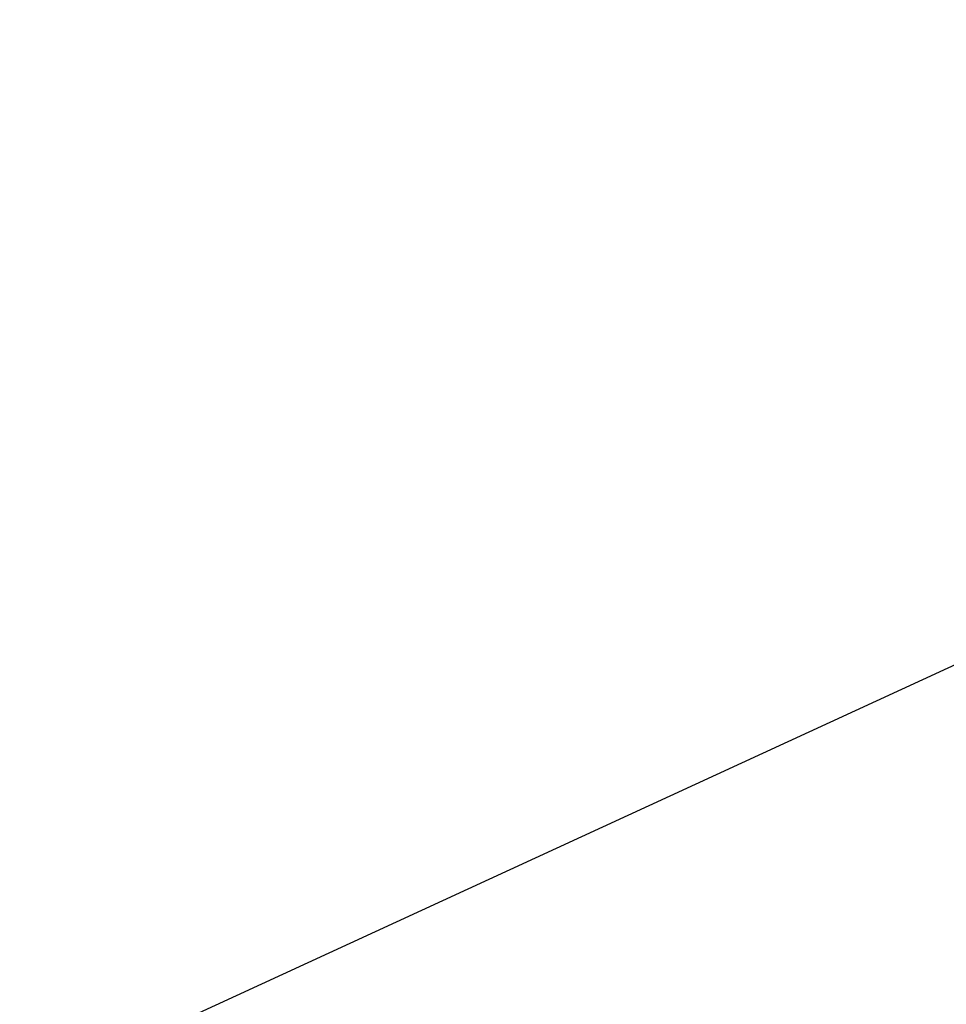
# Model space of a CAD drawing. Header units: millimetres. Extents: x -131 to 131, y -191 to 191.
# Tile 211 of 256: x -71.8736 to -71.849, y -110.3662 to -110.3401. Entities that reach past the tile are written whole.
import ezdxf

# ---------------------------------------------------------------- set-up
doc = ezdxf.new("R2010")
doc.units = ezdxf.units.MM
doc.layers.get('0').update_dxf_attribs({"color": 8, "linetype": 'CONTINUOUS'})

# ---------------------------------------------------------------- blocks, each defined once
blk = doc.blocks.new('sgBrepBlock__142797360')
at = {"color": 0}
blk.add_polyline3d([(-70, -110, -3), (-70.614441, -110.037897, -3), (-71.219569, -110.151015, -3), (-71.806208, -110.337639, -3), (-72.365468, -110.594939, -3), (-72.888869, -110.919015, -3), (-73.368478, -111.304955, -3), (-73.797025, -111.746908, -3), (-74.168012, -112.238175, -3), (-74.475816, -112.771308, -3), (-74.715772, -113.338226, -3), (-74.884242, -113.930335, -3), (-74.978671, -114.538658, -3), (-74.997629, -115.153975, -3)], dxfattribs=at)
blk = doc.blocks.new('sgBrepBlock__164557488')
at = {"color": 0}
for points in [[(-70, -110, -1), (-70.614441, -110.037897, -1), (-71.219569, -110.151015, -1), (-71.806208, -110.337639, -1), (-72.365468, -110.594939, -1), (-72.888869, -110.919015, -1), (-73.368478, -111.304955, -1)], [(-67.111131, -110.919015, -1), (-67.634532, -110.594939, -1), (-68.193792, -110.337639, -1), (-68.780431, -110.151015, -1), (-70, -110, -1), (-70, -110, -3), (-70.614441, -110.037897, -3), (-71.219569, -110.151015, -3), (-71.806208, -110.337639, -3), (-72.365468, -110.594939, -3), (-72.888869, -110.919015, -3), (-73.368478, -111.304955, -3)]]:
    blk.add_polyline3d(points, dxfattribs=at)
blk = doc.blocks.new('sgBrepBlock__164557744')
at = {"color": 0}
blk.add_polyline3d([(-70, -110, -1), (-70.614441, -110.037897, -1), (-71.219569, -110.151015, -1), (-71.806208, -110.337639, -1), (-72.365468, -110.594939, -1), (-72.888869, -110.919015, -1), (-73.368478, -111.304955, -1)], dxfattribs=at)
blk = doc.blocks.new('sgBrepBlock_Viva$20base_142796336')
at = {"color": 0}
for name in ['sgBrepBlock__142797360', 'sgBrepBlock__164557488', 'sgBrepBlock__164557744']:
    blk.add_blockref(name, (0, 0), dxfattribs=at)

msp = doc.modelspace()

# ---------------------------------------------------------------- block references
at = {"color": 9}
msp.add_blockref('sgBrepBlock_Viva$20base_142796336', (0, 0), dxfattribs=at)

doc.saveas('drawing.dxf')
